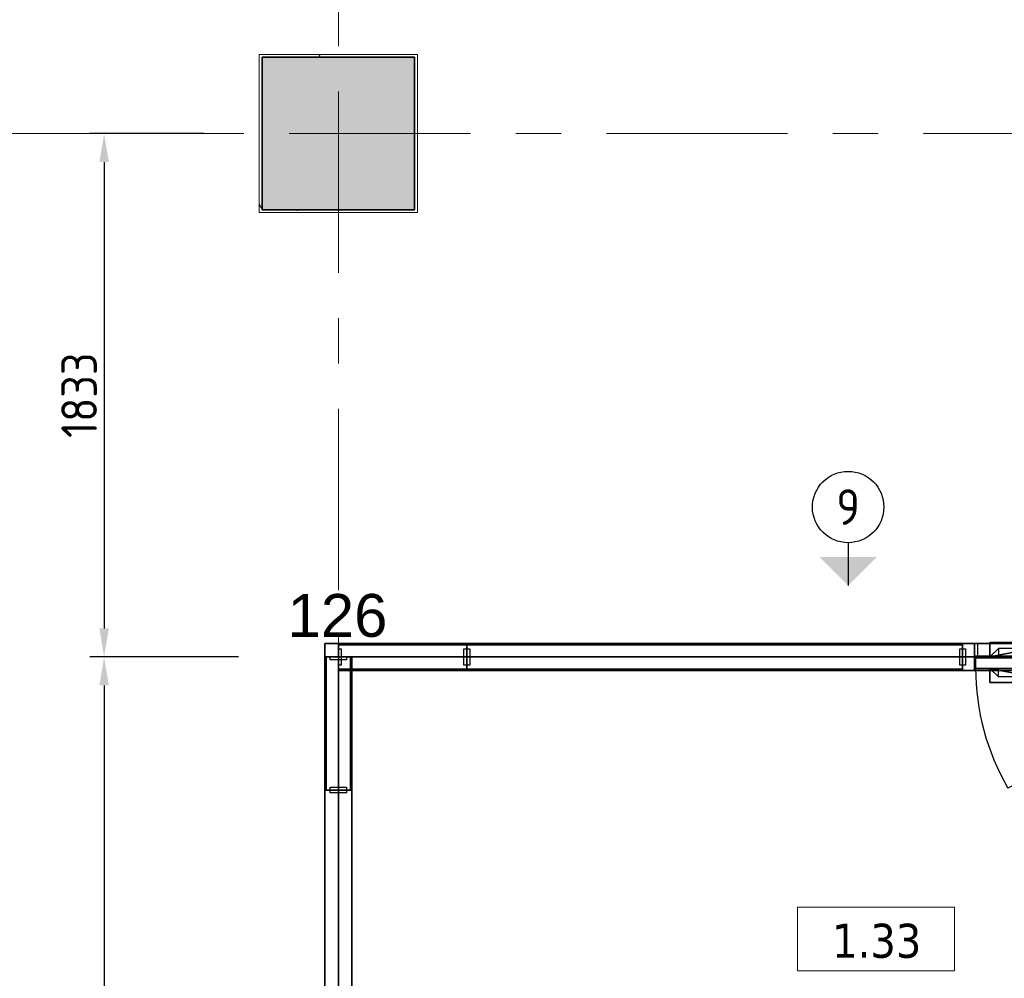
# Model space of a CAD drawing. Extents: x 3176 to 58266, y 1852 to 38199.
# Tile 26 of 256: x 8901 to 12349, y 21870 to 25227. Entities that reach past the tile are written whole.
import ezdxf
from ezdxf.enums import TextEntityAlignment as Align

# ---------------------------------------------------------------- set-up
doc = ezdxf.new("R2010")
doc.units = 0
doc.header["$LTSCALE"] = 50
doc.header["$PDSIZE"] = -5
doc.linetypes.add('HIDDEN2', pattern=[4.7625, 3.175, -1.5875])
doc.linetypes.add('Onderlegger 1e verdieping$0$stramien', pattern=[22.225, 12.7, -3.175, 3.175, -3.175])
doc.layers.get('0').update_dxf_attribs({"linetype": 'CONTINUOUS'})
doc.layers.get('DEFPOINTS').update_dxf_attribs({"linetype": 'CONTINUOUS'})
for name, color, linetype in [('AS-A38--_F----5', 2, 'CONTINUOUS'), ('AS-A38--_F---4-', 9, 'CONTINUOUS'), ('AS-I38-E_F----5_Deuren', 7, 'CONTINUOUS'), ('AS-I38-M_F----5_Deurmodulen', 7, 'CONTINUOUS'), ('AS-I38-M_F----5_Hoekaansluitingen', 7, 'CONTINUOUS'), ('AS-I38-M_F----5_Wandmodulen', 7, 'CONTINUOUS'), ('AS-L32--_F----5', 84, 'CONTINUOUS'), ('AS-L32--_F---4-', 84, 'CONTINUOUS'), ('AS-L32--_F-23--', 84, 'CONTINUOUS'), ('AS-L32--_F123--', 84, 'CONTINUOUS'), ('AS-L38--', 7, 'CONTINUOUS'), ('AS-L38--_F----5', 7, 'CONTINUOUS'), ('AS-L38--_F---4-', 7, 'CONTINUOUS'), ('AS-L38--_F-23--', 3, 'CONTINUOUS'), ('AS-L38--_F1----', 2, 'CONTINUOUS'), ('AS-L38--_F1-----', 2, 'CONTINUOUS'), ('AS-L38--_F123--', 7, 'CONTINUOUS'), ('AS-L38GL_F---4-', 2, 'CONTINUOUS'), ('AS-L38GL_F123--', 3, 'CONTINUOUS'), ('AS-M38--_F123--_Wandlengte', 1, 'CONTINUOUS'), ('AS-T38--_F----5', 7, 'CONTINUOUS'), ('AS-T38--_F-23--', 7, 'CONTINUOUS'), ('IWTEKST', 2, 'CONTINUOUS')]:
    doc.layers.add(name, color=color, linetype=linetype)
doc.layers.add('AS-I38-1_F----5', color=2, linetype='CONTINUOUS', plot=False)
doc.layers.add('IWHARTWAND', color=6, linetype='CONTINUOUS', plot=False)
for name, color, linetype, lineweight in [('Onderlegger 1e verdieping$0$A-AREA-IDEN', 8, 'CONTINUOUS', 18), ('Onderlegger 1e verdieping$0$A-GENM', 8, 'CONTINUOUS', 18), ('Onderlegger 1e verdieping$0$S-COLS', 8, 'CONTINUOUS', 18), ('Onderlegger 1e verdieping$0$S-GRID', 8, 'CONTINUOUS', 18)]:
    doc.layers.add(name, color=color, linetype=linetype, lineweight=lineweight)
doc.styles.add('Onderlegger 1e verdieping$0$Tahoma_1', font='TAHOMA.TTF', dxfattribs={"height": 238.040123})
doc.styles.get("Standard").update_dxf_attribs({"font": 'isocp.shx'})
doc.dimstyles.new('CWall_F2_Wandlengte', dxfattribs={"dimscale": 50, "dimtxt": 2.5, "dimasz": 2, "dimexe": 1, "dimexo": 1, "dimgap": 0.5, "dimtad": 1, "dimdec": 0, "dimdsep": 46, "dimtxsty": 'Standard', "dimcen": 2.5, "dimclrt": 2, "dimadec": 0, "dimazin": 0, "dimtfac": 1, "dimtdec": 0, "dimtix": 1, "dimtmove": 2, "dimatfit": 0, "dimfxl": 0, "dimtolj": 1, "dimtzin": 0, "dimarcsym": 0})
pattern_1 = [(0, (683.25, 1360), (31.75, 31.75), [15.875, -47.625]), (90, (691.188, 1352.062), (-31.75, 31.75), [15.875, -47.625])]
pattern_2 = [(60, (160, 2090), (-43300, 25000), [300, -50000]), (60, (230, 2164), (-43300, 25000), [100, -50000]), (60, (187, 2190), (-43300, 25000), [100, -50000]), (150, (320, 2170), (-25000, -43300), [200, -50000])]
pattern_3 = [(0, (233.25, 1360), (29.766, 59.531), [0, -59.531])]
pattern_4 = [(60, (160, 1230), (-43300, 25000), [300, -50000]), (60, (230, 1304), (-43300, 25000), [100, -50000]), (60, (187, 1330), (-43300, 25000), [100, -50000]), (150, (320, 1310), (-25000, -43300), [200, -50000])]
pattern_5 = [(60, (160, 370), (-43300, 25000), [300, -50000]), (60, (230, 444), (-43300, 25000), [100, -50000]), (60, (187, 470), (-43300, 25000), [100, -50000]), (150, (320, 450), (-25000, -43300), [200, -50000])]
pattern_6 = [(60, (793, 370), (-43300, 25000), [300, -50000]), (60, (865, 444), (-43300, 25000), [100, -50000]), (60, (820, 470), (-43300, 25000), [100, -50000]), (150, (955, 450), (-25000, -43300), [200, -50000])]
pattern_7 = [(60, (793, 1230), (-43300, 25000), [300, -50000]), (60, (865, 1304), (-43300, 25000), [100, -50000]), (60, (820, 1330), (-43300, 25000), [100, -50000]), (150, (955, 1310), (-25000, -43300), [200, -50000])]
pattern_8 = [(0, (868.25, 1360), (29.7656, 59.5312), [0, -59.5312])]
pattern_9 = [(60, (793, 2090), (-43300, 25000), [300, -50000]), (60, (865, 2164), (-43300, 25000), [100, -50000]), (60, (820, 2190), (-43300, 25000), [100, -50000]), (150, (955, 2170), (-25000, -43300), [200, -50000])]
pattern_10 = [(60, (150, 370), (-43300, 25000), [300, -50000]), (60, (220, 444), (-43300, 25000), [100, -50000]), (60, (180, 470), (-43300, 25000), [100, -50000]), (150, (310, 450), (-25000, -43300), [200, -50000])]
pattern_11 = [(60, (150, 1230), (-43300, 25000), [300, -50000]), (60, (220, 1304), (-43300, 25000), [100, -50000]), (60, (180, 1330), (-43300, 25000), [100, -50000]), (150, (310, 1310), (-25000, -43300), [200, -50000])]
pattern_12 = [(0, (225, 1360), (29.766, 59.531), [0, -59.531])]
pattern_13 = [(60, (150, 2090), (-43300, 25000), [300, -50000]), (60, (220, 2164), (-43300, 25000), [100, -50000]), (60, (180, 2190), (-43300, 25000), [100, -50000]), (150, (310, 2170), (-25000, -43300), [200, -50000])]

# ---------------------------------------------------------------- blocks, each defined once
blk = doc.blocks.new('Onderlegger 1e verdieping$0$42_KA leemstuc betonkolomafwerking - Type-V51-Plotview 1e Verdieping - schaal 1 op 100')
at = {"layer": 'Onderlegger 1e verdieping$0$A-GENM'}
h = blk.add_hatch(dxfattribs=at)
h.set_pattern_fill('FP_62', color=256, style=0, pattern_type=2)
h.set_pattern_definition([(0, (-10016.6, -24828.2), (406.4, 101.6), [33.528, -271.272, 33.528, -1896.872]), (0, (-10016.6, -24828.2), (406.4, 101.6), [-338.328, -271.272, 33.528, -576.072, -1016]), (0, (-10016.6, -24828.2), (406.4, 101.6), [-1219.2, 33.528, -271.272, 33.528, -677.672]), (0, (-10016.6, -24828.2), (406.4, 101.6), [-1557.528, -169.672, 33.528, -474.472]), (120, (-9864.2, -24777.4), (-291.1882, 301.15272), [33.528, -271.272, 33.528, -1896.872]), (120, (-9864.2, -24777.4), (-291.1882, 301.15272), [-338.328, -271.272, 33.528, -576.072, -1016]), (120, (-9864.2, -24777.4), (-291.1882, 301.15272), [-1219.2, 33.528, -271.272, 33.528, -677.672]), (120, (-9864.2, -24777.4), (-291.1882, 301.15272), [-1557.528, -169.672, 33.528, -474.472]), (240, (-9813.4, -24574.2), (-115.2118, -402.75272), [33.528, -271.272, 33.528, -1896.872]), (240, (-9813.4, -24574.2), (-115.2118, -402.75272), [-338.328, -271.272, 33.528, -576.072, -1016]), (240, (-9813.4, -24574.2), (-115.2118, -402.75272), [-1219.2, 33.528, -271.272, 33.528, -677.672]), (240, (-9813.4, -24574.2), (-115.2118, -402.75272), [-1557.528, -169.672, 33.528, -474.472])])
h.paths.add_polyline_path([(277, -277), (277, 277), (-277, 277), (-277, -277)], flags=0)
h.paths.add_polyline_path([(267, -267), (-267, -267), (-267, 267), (267, 267)], flags=0)
for p, q in [((277, 277), (-277, 277)), ((-277, 277), (-277, -277)), ((277, -277), (277, 277)), ((-267, 267), (267, 267)), ((-267, -267), (-267, 267)), ((267, 267), (267, -267)), ((267, -267), (-267, -267)), ((-277, -277), (277, -277))]:
    blk.add_line(p, q, dxfattribs=at)
blk = doc.blocks.new('Onderlegger 1e verdieping$0$00_KU ruimtetag groot - 00_KU ruimtetag groot-3653893-Plotview 1e Verdieping - schaal 1 op 100')
at = {"layer": 'Onderlegger 1e verdieping$0$A-AREA-IDEN'}
for p, q in [((5.5, 2.164), (-5.5, 2.164)), ((-5.5, 2.164), (-5.5, -2.302)), ((5.5, -2.302), (5.5, 2.164)), ((-5.5, -2.302), (5.5, -2.302))]:
    blk.add_line(p, q, dxfattribs=at)
blk = doc.blocks.new('Onderlegger 1e verdieping')
at = {"layer": 'Onderlegger 1e verdieping$0$S-COLS', "lineweight": 5}
blk.add_hatch(color=256, dxfattribs=at).paths.add_polyline_path([(10283.6, 24561.2), (10283.6, 25095.2), (9749.6, 25095.2), (9749.6, 24561.2)], flags=0)
at = {"layer": 'Onderlegger 1e verdieping$0$S-COLS', "lineweight": 35}
for p, q in [((10283.6, 25095.2), (9749.6, 25095.2)), ((9749.6, 25095.2), (9749.6, 24561.2)), ((10283.6, 24561.2), (10283.6, 25095.2)), ((9749.6, 24561.2), (10283.6, 24561.2))]:
    blk.add_line(p, q, dxfattribs=at)
at = {"layer": 'Onderlegger 1e verdieping$0$S-GRID', "linetype": 'Onderlegger 1e verdieping$0$stramien'}
for p, q in [((10016.6, 37199.4), (10016.6, 18255.8)), ((3176.5, 24828.2), (55473.5, 24828.2))]:
    blk.add_line(p, q, dxfattribs=at)
at = {"layer": 'Onderlegger 1e verdieping$0$A-AREA-IDEN', "xscale": 49.99999999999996, "yscale": 49.99999999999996, "zscale": 49.99999999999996}
blk.add_blockref('Onderlegger 1e verdieping$0$00_KU ruimtetag groot - 00_KU ruimtetag groot-3653893-Plotview 1e Verdieping - schaal 1 op 100', (11899.9, 22011), dxfattribs=at)
at = {"layer": 'Onderlegger 1e verdieping$0$A-GENM'}
blk.add_blockref('Onderlegger 1e verdieping$0$42_KA leemstuc betonkolomafwerking - Type-V51-Plotview 1e Verdieping - schaal 1 op 100', (10016.6, 24828.2), dxfattribs=at)
at = {"layer": 'Onderlegger 1e verdieping$0$A-AREA-IDEN', "insert": (11902.2, 22060.7), "char_height": 119.02, "width": 384, "attachment_point": 2, "line_spacing_factor": 1.000232, "style": 'Onderlegger 1e verdieping$0$Tahoma_1'}
blk.add_mtext('1.33', dxfattribs=at)
blk = doc.blocks.new('WandNr2-_CTA01')
at = {"layer": 'AS-T38--_F-23--', "color": 0, "linetype": 'ByBlock'}
blk.add_line((0, -5), (0, -2), dxfattribs=at)
blk.add_circle((0, -7.5), 2.5, dxfattribs=at)
blk.add_solid([(0, -2), (2, -4), (-2, -4)], dxfattribs=at)
blk.add_attdef('WANDNR', text='', height=2.5, dxfattribs=at).set_placement((0, -7.5), align=Align.MIDDLE)
blk = doc.blocks.new('WandNr5o_CTA01')
at = {"layer": 'AS-T38--_F----5', "color": 0, "linetype": 'ByBlock'}
blk.add_circle((0, -18), 2.5, dxfattribs=at)
blk.add_attdef('WANDNR', text='', height=2.5, dxfattribs=at).set_placement((0, -18), align=Align.MIDDLE)
blk = doc.blocks.new('QHK-15--_CTA01')
at = {"layer": 'AS-L38--_F----5', "linetype": 'HIDDEN2'}
blk.add_line((0, 0), (0, 0, 2700), dxfattribs=at)
at = {"layer": 'AS-L38--_F---4-'}
blk.add_line((-47.5, 47.5), (-47.5, 47.5, 2700), dxfattribs=at)
for points, invisible_edges in [([(0, 47.5, 2700), (0, -47.5, 2700), (47.5, -47.5, 2700), (-47.5, 47.5, 2700)], 4), ([(47.5, -47.5, 2700), (-47.5, 47.5, 2700), (-47.5, 0, 2700), (47.5, 0, 2700)], 1), ([(47.5, 0), (47.5, 0, 60), (47.5, -47.5, 60), (47.5, -47.5)], 1), ([(47.5, 0, 2660), (47.5, 0, 2700), (47.5, -47.5, 2700), (47.5, -47.5, 2660)], 1), ([(47.5, -47.5), (47.5, -47.5, 60), (0, -47.5, 60), (0, -47.5)], 4), ([(47.5, -47.5, 2660), (47.5, -47.5, 2700), (0, -47.5, 2700), (0, -47.5, 2660)], 4)]:
    blk.add_3dface(points, dxfattribs=dict(at, invisible_edges=invisible_edges))
for points in [[(47.5, 0, 60), (47.5, 0, 2660), (47.5, -47.5, 2660), (47.5, -47.5, 60)], [(47.5, -47.5, 60), (47.5, -47.5, 2660), (0, -47.5, 2660), (0, -47.5, 60)]]:
    blk.add_3dface(points, dxfattribs=at)
at = {"layer": 'AS-L38--_F123--'}
blk.add_lwpolyline([(0, -47.5), (47.5, -47.5), (47.5, 0)], dxfattribs=at)
at = {"layer": 'DEFPOINTS'}
blk.add_point((0, 0, 2700), dxfattribs=at)
at = {"layer": 'AS-I38-M_F----5_Hoekaansluitingen', "extrusion": (1, -6.12303e-17, 0)}
blk.add_text('D126', height=125, rotation=90, dxfattribs=at).set_placement((0, 2750), align=Align.MIDDLE_LEFT)
at = {"layer": 'AS-I38-M_F----5_Hoekaansluitingen', "extrusion": (0, -1, 0)}
blk.add_text('D126', height=125, rotation=90, dxfattribs=at).set_placement((0, 2750), align=Align.MIDDLE_LEFT)
blk = doc.blocks.new('BvnAans-_CTA01')
at = {"layer": 'AS-L38--_F----5', "color": 0, "invisible_edges": 10}
blk.add_3dface([(0, 0), (1, 0), (1, 0, 1), (0, 0, 1)], dxfattribs=at)
at = {"layer": 'AS-L38--_F---4-', "invisible_edges": 10}
for points in [[(0, 0.5), (1, 0.5), (1, 0.5, 1), (0, 0.5, 1)], [(0, -0.5), (1, -0.5), (1, -0.5, 1), (0, -0.5, 1)]]:
    blk.add_3dface(points, dxfattribs=at)
at = {"layer": 'AS-L38--_F---4-'}
blk.add_3dface([(0, -0.5, 1), (0, 0.5, 1), (1, 0.5, 1), (1, -0.5, 1)], dxfattribs=at)
blk = doc.blocks.new('Q0WDSTL-_CTA01')
at = {"layer": 'AS-L38--_F-23--'}
for p, q in [((0, 0.3), (0, 0.5)), ((0, -0.3), (0, -0.5))]:
    blk.add_line(p, q, dxfattribs=at)
at = {"layer": 'AS-L38--_F-23--', "color": 1}
blk.add_lwpolyline([(0, 0.3), (1, 0.3), (1, -0.3), (0, -0.3)], dxfattribs=at)
at = {"layer": 'AS-L38--_F1-----'}
blk.add_lwpolyline([(0, 0.5), (0, -0.5)], dxfattribs=at)
blk = doc.blocks.new('3ADRDRP-_CTA01')
at = {"layer": 'AS-L38--_F----5', "color": 0}
blk.add_3dface([(0, 0), (1, 0), (1, 0, 1), (0, 0, 1)], dxfattribs=at)
at = {"layer": 'AS-L38--_F---4-'}
mesh = blk.add_polymesh((6, 3), dxfattribs=at)
for k, corner in enumerate([(1, -0.5, 1), (1, -0.5), (1, -0.5), (0, -0.5, 1), (0, -0.5), (0, -0.5), (0, 0.5, 1), (0, 0.5), (0, -0.5), (1, 0.5, 1), (1, 0.5), (1, -0.5), (1, 0.5, 1), (1, 0.5, 1), (1, -0.5, 1), (0, 0.5, 1), (0, 0.5, 1), (0, -0.5, 1)]):
    mesh.set_mesh_vertex(divmod(k, 3), corner)
blk = doc.blocks.new('Q0DRSTL-_CTA01')
at = {"layer": 'AS-L38--_F----5', "color": 0}
blk.add_3dface([(0, 0), (1, 0), (1, 0, 1), (0, 0, 1)], dxfattribs=at)
at = {"layer": 'AS-L38--_F-23--', "color": 0}
for p, q in [((0, 0.5), (0, 0.3)), ((1, 0.5), (1, 0)), ((1, 0), (1.25, 0)), ((0, -0.5), (0, -0.3))]:
    blk.add_line(p, q, dxfattribs=at)
for points in [[(1, 0.5), (0, 0.5)], [(0, -0.5), (1.25, -0.5), (1.25, 0)]]:
    blk.add_lwpolyline(points, dxfattribs=at)
at = {"layer": 'AS-L38--_F1----', "color": 0}
blk.add_lwpolyline([(0, -0.5), (1, -0.5), (1, 0.5), (0, 0.5)], close=True, dxfattribs=at)
at = {"layer": 'AS-L38--_F---4-'}
mesh = blk.add_polymesh((6, 3), dxfattribs=at)
for k, corner in enumerate([(1, -0.5, 1), (1, -0.5), (1, -0.5), (0, -0.5, 1), (0, -0.5), (0, -0.5), (0, 0.5, 1), (0, 0.5), (0, -0.5), (1, 0.5, 1), (1, 0.5), (1, -0.5), (1, 0.5, 1), (1, 0.5, 1), (1, -0.5, 1), (0, 0.5, 1), (0, 0.5, 1), (0, -0.5, 1)]):
    mesh.set_mesh_vertex(divmod(k, 3), corner)
blk = doc.blocks.new('ddch1---_CTA01')
at = {"layer": 'AS-L32--_F----5', "color": 1}
for p, q in [((0, 0.075), (1, 0.075, 0.5)), ((1, 0.075, 0.5), (0, 0.075, 1))]:
    blk.add_line(p, q, dxfattribs=at)
at = {"layer": 'AS-L32--_F----5', "color": 1, "linetype": 'HIDDEN2'}
for p, q in [((0, -0.075), (1, -0.075, 0.5)), ((1, -0.075, 0.5), (0, -0.075, 1))]:
    blk.add_line(p, q, dxfattribs=at)
at = {"layer": 'AS-L32--_F----5'}
blk.add_3dface([(0, 0), (0, 0, 1), (1, 0, 1), (1, 0)], dxfattribs=at)
at = {"layer": 'AS-L32--_F---4-'}
for points in [[(0, 1), (0, 1, 1), (1, 1, 1), (1, 1)], [(0, 1), (0, 0), (0, 0, 1), (0, 1, 1)], [(0, 0, 1), (0, 1, 1), (1, 1, 1), (1, 0, 1)], [(1, 1, 1), (1, 0, 1), (1, 0), (1, 1)], [(0, 0), (0, 0, 1), (1, 0, 1), (1, 0)]]:
    blk.add_3dface(points, dxfattribs=at)
at = {"layer": 'AS-L32--_F123--', "color": 1}
blk.add_line((0, 1), (0.8776, 11.4994), dxfattribs=at)
at = {"layer": 'AS-L32--_F123--'}
for p, q in [((1, 1), (0, 1)), ((0, 1), (0, 0)), ((1, 0), (1, 1)), ((0, 0), (1, 0))]:
    blk.add_line(p, q, dxfattribs=at)
at = {"layer": 'AS-L32--_F123--', "color": 1}
blk.add_ellipse((0, 1), major_axis=(0, 21.9), ratio=0.045662, start_param=-1.570796, end_param=-1.070796, dxfattribs=at)
at = {"layer": 'DEFPOINTS'}
blk.add_point((0, 0), dxfattribs=at)
blk.add_point((0, 0), dxfattribs=at)
blk = doc.blocks.new('KlnkRcht_CTA01')
at = {"layer": 'AS-L32--_F----5'}
blk.add_polyline3d([(-0.5, 0, -0.5), (0.5, 0, -0.5), (0.5, 0, 0.5), (-0.5, 0, 0.5)], close=True, dxfattribs=at)
at = {"layer": 'AS-L32--_F-23--'}
for p, q in [((0.3, -0.6, -0.5), (0.3, 0, -0.5)), ((0.5, 0, -0.5), (0.5, -1, -0.5)), ((-0.5, -1, -0.5), (-0.5, -0.6, -0.5)), ((-0.5, -0.6, -0.5), (0.3, -0.6, -0.5)), ((0.5, -1, -0.5), (-0.5, -1, -0.5))]:
    blk.add_line(p, q, dxfattribs=at)
at = {"layer": 'AS-L32--_F---4-'}
mesh = blk.add_polyface(dxfattribs=at)
corners = [(0.5, 0, -0.5), (0.5, -1, -0.5), (-0.5, -1, -0.5), (-0.5, -0.6, -0.5), (0.3, -0.6, -0.5), (0.3, 0, -0.5), (0.5, 0, 0.5), (0.5, -1, 0.5), (-0.5, -1, 0.5), (-0.5, -0.6, 0.5), (0.3, -0.6, 0.5), (0.3, 0, 0.5)]
mesh.append_faces([[corners[k] for k in face] for face in [(0, 1, 7, 6), (1, 2, 8, 7), (2, 3, 9, 8)]])
mesh.append_faces([[corners[k] for k in face] for face in [(6, 10, 11)]], dxfattribs={"vtx0": -1})
mesh.append_faces([[corners[k] for k in face] for face in [(6, 9, 10)]], dxfattribs={"vtx0": -1, "vtx2": -1})
mesh.append_faces([[corners[k] for k in face] for face in [(6, 7, 8, 9)]], dxfattribs={"vtx3": -1})
blk = doc.blocks.new('QDR-11--_CTA01')
at = {"layer": 'DEFPOINTS'}
blk.add_point((0, 0, 2700), dxfattribs=at)
at = {"layer": 'AS-L38--'}
for name, p, xscale, yscale, zscale in [('ddch1---_CTA01', (41.5, 0, 10), 926, 40, 2585), ('KlnkRcht_CTA01', (842.5, 40, 1050), 150, -50, 20), ('BvnAans-_CTA01', (0, 0, 2660), 1013, 95, 40), ('Q0WDSTL-_CTA01', (0, 0), 10, 95, 10), ('3ADRDRP-_CTA01', (0, 0, 2595), 1013, 95, 65), ('Q0DRSTL-_CTA01', (0, 0), 41.5, 95, 2595), ('Q0DRSTL-_CTA01', (1013, 0), -41.5, 95, 2595), ('KlnkRcht_CTA01', (842.5, 0, 1050), 150, 50, 20)]:
    blk.add_blockref(name, p, dxfattribs=dict(at, xscale=xscale, yscale=yscale, zscale=zscale))
at = {"layer": 'AS-L38--', "xscale": 10, "yscale": 95, "zscale": 10, "rotation": 180}
blk.add_blockref('Q0WDSTL-_CTA01', (1013, 0), dxfattribs=at)
at = {"layer": 'AS-I38-E_F----5_Deuren', "extrusion": (0, -1, 0)}
blk.add_text('926x2585', height=90, dxfattribs=at).set_placement((959, 175), align=Align.BOTTOM_RIGHT)
at = {"layer": 'AS-I38-M_F----5_Deurmodulen', "extrusion": (0, -1, 0)}
blk.add_text('DA', height=125, rotation=90, dxfattribs=at).set_placement((506.5, 2750), align=Align.MIDDLE_LEFT)
blk = doc.blocks.new('OndrAans_CTA01')
at = {"layer": 'AS-L38--_F----5', "color": 0, "invisible_edges": 10}
blk.add_3dface([(0, 0), (1, 0), (1, 0, 1), (0, 0, 1)], dxfattribs=at)
at = {"layer": 'AS-L38--_F---4-', "invisible_edges": 10}
for points in [[(0, 0.5), (1, 0.5), (1, 0.5, 1), (0, 0.5, 1)], [(0, -0.5), (1, -0.5), (1, -0.5, 1), (0, -0.5, 1)]]:
    blk.add_3dface(points, dxfattribs=at)
at = {"layer": 'AS-L38--_F123--', "color": 0}
blk.add_3dface([(0, -0.5), (1, -0.5), (1, 0.5), (0, 0.5)], dxfattribs=at)
blk = doc.blocks.new('D1------_CTA01')
at = {"layer": 'AS-L38--_F----5', "color": 0}
blk.add_3dface([(0, 0), (1, 0), (1, 0, 1), (0, 0, 1)], dxfattribs=at)
at = {"layer": 'AS-L38--_F---4-'}
for points in [[(0, 0.5), (1, 0.5), (1, 0.5, 1), (0, 0.5, 1)], [(0, -0.5), (1, -0.5), (1, -0.5, 1), (0, -0.5, 1)]]:
    blk.add_3dface(points, dxfattribs=at)
blk = doc.blocks.new('QWND37--_CTA01')
at = {"layer": 'AS-A38--_F----5', "extrusion": (0, -1, 0)}
h = blk.add_hatch(dxfattribs=at)
h.set_pattern_fill('CROSS', color=256, scale=5, style=0)
h.set_pattern_definition(pattern_1)
h.paths.add_polyline_path([(0, 940), (1366.5, 940), (1366.5, 1780), (0, 1780)])
at = {"layer": 'AS-A38--_F---4-', "extrusion": (0, -1, 0)}
h = blk.add_hatch(dxfattribs=at)
h.set_pattern_fill('CROSS', color=256, scale=5, style=0)
h.set_pattern_definition(pattern_1)
h.paths.add_polyline_path([(0, 940), (1366.5, 940), (1366.5, 1780), (0, 1780)])
h = blk.add_hatch(dxfattribs=at)
h.set_pattern_fill('CROSS', color=256, scale=5, style=0)
h.set_pattern_definition(pattern_1)
h.paths.add_polyline_path([(0, 940), (1366.5, 940), (1366.5, 1780), (0, 1780)])
at = {"layer": 'DEFPOINTS'}
blk.add_point((0, 0, 2700), dxfattribs=at)
at = {"layer": 'AS-L38--', "yscale": 95}
for name, p, xscale, zscale in [('BvnAans-_CTA01', (0, 0, 2660), 1366.5, 40), ('OndrAans_CTA01', (0, 0), 1366.5, 60), ('Q0WDSTL-_CTA01', (0, 0), 10, 10), ('D1------_CTA01', (0, 0, 1780), 1366.5, 880), ('D1------_CTA01', (0, 0, 940), 1366.5, 840), ('D1------_CTA01', (0, 0, 60), 1366.5, 880)]:
    blk.add_blockref(name, p, dxfattribs=dict(at, xscale=xscale, zscale=zscale))
at = {"layer": 'AS-L38--', "xscale": 10, "yscale": 95, "zscale": 10, "rotation": 180}
blk.add_blockref('Q0WDSTL-_CTA01', (1366.5, 0), dxfattribs=at)
at = {"layer": 'AS-I38-1_F----5', "extrusion": (0, -1, 0)}
blk.add_text('2', height=90, dxfattribs=at).set_placement((40, 130))
at = {"layer": 'AS-I38-M_F----5_Wandmodulen', "extrusion": (0, -1, 0)}
blk.add_text('AH-Z1', height=125, rotation=90, dxfattribs=at).set_placement((683.25, 2750), align=Align.MIDDLE_LEFT)
blk = doc.blocks.new('QPGLAS--_CTA01')
at = {"layer": 'AS-L38--_F----5', "color": 0}
blk.add_3dface([(0, 0), (1, 0), (1, 0, 1), (0, 0, 1)], dxfattribs=at)
at = {"layer": 'AS-L38GL_F123--'}
blk.add_line((0, 0), (1, 0), dxfattribs=at)
at = {"layer": 'AS-L38GL_F---4-'}
mesh = blk.add_polymesh((6, 3), dxfattribs=at)
for k, corner in enumerate([(1, -0.45, 1), (1, -0.45), (1, -0.45), (0, -0.45, 1), (0, -0.45), (0, -0.45), (0, 0.45, 1), (0, 0.45), (0, -0.45), (1, 0.45, 1), (1, 0.45), (1, -0.45), (1, 0.45, 1), (1, 0.45, 1), (1, -0.45, 1), (0, 0.45, 1), (0, 0.45, 1), (0, -0.45, 1)]):
    mesh.set_mesh_vertex(divmod(k, 3), corner)
blk = doc.blocks.new('O4------_CTA01')
blk.add_blockref('QPGLAS--_CTA01', (0, 0))
blk = doc.blocks.new('QWND38--_CTA01')
at = {"layer": 'AS-A38--_F----5', "extrusion": (0, -1, 0)}
h = blk.add_hatch(dxfattribs=at)
h.set_pattern_fill('GLAS2', color=256, scale=50, angle=60, style=0, pattern_type=2)
h.set_pattern_definition(pattern_2)
h.paths.add_polyline_path([(0, 1780), (466.5, 1780), (466.5, 2660), (0, 2660)])
h = blk.add_hatch(dxfattribs=at)
h.set_pattern_fill('GLAS2', color=256, scale=50, angle=60, style=0, pattern_type=2)
h.set_pattern_definition(pattern_4)
h.paths.add_polyline_path([(0, 940), (466.5, 940), (466.5, 1780), (0, 1780)])
h = blk.add_hatch(dxfattribs=at)
h.set_pattern_fill('GLAS2', color=256, scale=50, angle=60, style=0, pattern_type=2)
h.set_pattern_definition(pattern_5)
h.paths.add_polyline_path([(0, 60), (466.5, 60), (466.5, 940), (0, 940)])
h = blk.add_hatch(dxfattribs=at)
h.set_pattern_fill('DOTS', color=256, scale=37.5, style=0)
h.set_pattern_definition(pattern_3)
h.paths.add_polyline_path([(10, 950), (456.5, 950), (456.5, 1770), (10, 1770)])
at = {"layer": 'AS-A38--_F---4-', "extrusion": (0, -1, 0)}
h = blk.add_hatch(dxfattribs=at)
h.set_pattern_fill('GLAS2', color=256, scale=50, angle=60, style=0, pattern_type=2)
h.set_pattern_definition(pattern_2)
h.paths.add_polyline_path([(0, 1780), (466.5, 1780), (466.5, 2660), (0, 2660)])
h = blk.add_hatch(dxfattribs=at)
h.set_pattern_fill('GLAS2', color=256, scale=50, angle=60, style=0, pattern_type=2)
h.set_pattern_definition(pattern_4)
h.paths.add_polyline_path([(0, 940), (466.5, 940), (466.5, 1780), (0, 1780)])
h = blk.add_hatch(dxfattribs=at)
h.set_pattern_fill('GLAS2', color=256, scale=50, angle=60, style=0, pattern_type=2)
h.set_pattern_definition(pattern_5)
h.paths.add_polyline_path([(0, 60), (466.5, 60), (466.5, 940), (0, 940)])
h = blk.add_hatch(dxfattribs=at)
h.set_pattern_fill('DOTS', color=256, scale=37.5, style=0)
h.set_pattern_definition(pattern_3)
h.paths.add_polyline_path([(10, 950), (456.5, 950), (456.5, 1770), (10, 1770)])
h = blk.add_hatch(dxfattribs=at)
h.set_pattern_fill('GLAS2', color=256, scale=50, angle=60, style=0, pattern_type=2)
h.set_pattern_definition(pattern_2)
h.paths.add_polyline_path([(0, 1780), (466.5, 1780), (466.5, 2660), (0, 2660)])
h = blk.add_hatch(dxfattribs=at)
h.set_pattern_fill('GLAS2', color=256, scale=50, angle=60, style=0, pattern_type=2)
h.set_pattern_definition(pattern_4)
h.paths.add_polyline_path([(0, 940), (466.5, 940), (466.5, 1780), (0, 1780)])
h = blk.add_hatch(dxfattribs=at)
h.set_pattern_fill('GLAS2', color=256, scale=50, angle=60, style=0, pattern_type=2)
h.set_pattern_definition(pattern_5)
h.paths.add_polyline_path([(0, 60), (466.5, 60), (466.5, 940), (0, 940)])
h = blk.add_hatch(dxfattribs=at)
h.set_pattern_fill('DOTS', color=256, scale=37.5, style=0)
h.set_pattern_definition(pattern_3)
h.paths.add_polyline_path([(10, 950), (456.5, 950), (456.5, 1770), (10, 1770)])
at = {"layer": 'DEFPOINTS'}
blk.add_point((0, 0, 2700), dxfattribs=at)
at = {"layer": 'AS-L38--', "yscale": 95}
for name, p, xscale, zscale in [('BvnAans-_CTA01', (0, 0, 2660), 466.5, 40), ('OndrAans_CTA01', (0, 0), 466.5, 60), ('Q0WDSTL-_CTA01', (0, 0), 10, 10), ('O4------_CTA01', (0, 0, 940), 466.5, 840), ('O4------_CTA01', (0, 0, 1780), 466.5, 880), ('O4------_CTA01', (0, 0, 60), 466.5, 880)]:
    blk.add_blockref(name, p, dxfattribs=dict(at, xscale=xscale, zscale=zscale))
at = {"layer": 'AS-L38--', "xscale": 10, "yscale": 95, "zscale": 10, "rotation": 180}
blk.add_blockref('Q0WDSTL-_CTA01', (466.5, 0), dxfattribs=at)
at = {"layer": 'AS-I38-1_F----5', "extrusion": (0, -1, 0)}
blk.add_text('1', height=90, dxfattribs=at).set_placement((40, 130))
at = {"layer": 'AS-I38-M_F----5_Wandmodulen', "extrusion": (0, -1, 0)}
blk.add_text('GH', height=125, rotation=90, dxfattribs=at).set_placement((233.2, 2750), align=Align.MIDDLE_LEFT)
blk = doc.blocks.new('*D247')
at = {"layer": 'AS-M38--_F123--_Wandlengte', "color": 0, "lineweight": -2}
for p, q in [((9546.6, 24828.2), (9146.2, 24828.2)), ((9196.2, 24728.2), (9196.2, 23095.2)), ((9666.6, 22995.2), (9146.2, 22995.2))]:
    blk.add_line(p, q, dxfattribs=at)
at = {"layer": 'AS-M38--_F123--_Wandlengte', "color": 0}
for points in [[(9179.6, 24728.2), (9212.9, 24728.2), (9196.2, 24828.2)], [(9179.6, 23095.2), (9212.9, 23095.2), (9196.2, 22995.2)]]:
    blk.add_solid(points, dxfattribs=at)
at = {"layer": 'DEFPOINTS', "color": 0}
for p in [(9596.6, 24828.2), (9196.2, 22995.2), (9716.6, 22995.2)]:
    blk.add_point(p, dxfattribs=at)
at = {"layer": 'AS-M38--_F123--_Wandlengte', "color": 2, "insert": (9108.7, 23911.7), "char_height": 125, "attachment_point": 5, "rotation": 90}
blk.add_mtext('\\A1;1833', dxfattribs=at)
blk = doc.blocks.new('QWND13--_CTA01')
at = {"layer": 'AS-A38--_F----5', "extrusion": (0, -1, 0)}
h = blk.add_hatch(dxfattribs=at)
h.set_pattern_fill('GLAS2', color=256, scale=50, angle=60, style=0, pattern_type=2)
h.set_pattern_definition(pattern_6)
h.paths.add_polyline_path([(0, 60), (1736.5, 60), (1736.5, 940), (0, 940)])
h = blk.add_hatch(dxfattribs=at)
h.set_pattern_fill('GLAS2', color=256, scale=50, angle=60, style=0, pattern_type=2)
h.set_pattern_definition(pattern_7)
h.paths.add_polyline_path([(0, 940), (1736.5, 940), (1736.5, 1780), (0, 1780)])
h = blk.add_hatch(dxfattribs=at)
h.set_pattern_fill('GLAS2', color=256, scale=50, angle=60, style=0, pattern_type=2)
h.set_pattern_definition(pattern_9)
h.paths.add_polyline_path([(0, 1780), (1736.5, 1780), (1736.5, 2660), (0, 2660)])
h = blk.add_hatch(dxfattribs=at)
h.set_pattern_fill('DOTS', color=256, scale=37.5, style=0)
h.set_pattern_definition(pattern_8)
h.paths.add_polyline_path([(10, 950), (1726.5, 950), (1726.5, 1770), (10, 1770)])
at = {"layer": 'AS-A38--_F---4-', "extrusion": (0, -1, 0)}
h = blk.add_hatch(dxfattribs=at)
h.set_pattern_fill('GLAS2', color=256, scale=50, angle=60, style=0, pattern_type=2)
h.set_pattern_definition(pattern_6)
h.paths.add_polyline_path([(0, 60), (1736.5, 60), (1736.5, 940), (0, 940)])
h = blk.add_hatch(dxfattribs=at)
h.set_pattern_fill('GLAS2', color=256, scale=50, angle=60, style=0, pattern_type=2)
h.set_pattern_definition(pattern_7)
h.paths.add_polyline_path([(0, 940), (1736.5, 940), (1736.5, 1780), (0, 1780)])
h = blk.add_hatch(dxfattribs=at)
h.set_pattern_fill('GLAS2', color=256, scale=50, angle=60, style=0, pattern_type=2)
h.set_pattern_definition(pattern_9)
h.paths.add_polyline_path([(0, 1780), (1736.5, 1780), (1736.5, 2660), (0, 2660)])
h = blk.add_hatch(dxfattribs=at)
h.set_pattern_fill('DOTS', color=256, scale=37.5, style=0)
h.set_pattern_definition(pattern_8)
h.paths.add_polyline_path([(10, 950), (1726.5, 950), (1726.5, 1770), (10, 1770)])
h = blk.add_hatch(dxfattribs=at)
h.set_pattern_fill('GLAS2', color=256, scale=50, angle=60, style=0, pattern_type=2)
h.set_pattern_definition(pattern_6)
h.paths.add_polyline_path([(0, 60), (1736.5, 60), (1736.5, 940), (0, 940)])
h = blk.add_hatch(dxfattribs=at)
h.set_pattern_fill('GLAS2', color=256, scale=50, angle=60, style=0, pattern_type=2)
h.set_pattern_definition(pattern_7)
h.paths.add_polyline_path([(0, 940), (1736.5, 940), (1736.5, 1780), (0, 1780)])
h = blk.add_hatch(dxfattribs=at)
h.set_pattern_fill('GLAS2', color=256, scale=50, angle=60, style=0, pattern_type=2)
h.set_pattern_definition(pattern_9)
h.paths.add_polyline_path([(0, 1780), (1736.5, 1780), (1736.5, 2660), (0, 2660)])
h = blk.add_hatch(dxfattribs=at)
h.set_pattern_fill('DOTS', color=256, scale=37.5, style=0)
h.set_pattern_definition(pattern_8)
h.paths.add_polyline_path([(10, 950), (1726.5, 950), (1726.5, 1770), (10, 1770)])
at = {"layer": 'DEFPOINTS'}
blk.add_point((0, 0, 2700), dxfattribs=at)
at = {"layer": 'AS-L38--', "yscale": 95}
for name, p, xscale, zscale in [('BvnAans-_CTA01', (0, 0, 2660), 1736.5, 40), ('OndrAans_CTA01', (0, 0), 1736.5, 60), ('Q0WDSTL-_CTA01', (0, 0), 10, 10), ('O4------_CTA01', (0, 0, 1780), 1736.5, 880), ('O4------_CTA01', (0, 0, 940), 1736.5, 840), ('O4------_CTA01', (0, 0, 60), 1736.5, 880)]:
    blk.add_blockref(name, p, dxfattribs=dict(at, xscale=xscale, zscale=zscale))
at = {"layer": 'AS-L38--', "xscale": 10, "yscale": 95, "zscale": 10, "rotation": 180}
blk.add_blockref('Q0WDSTL-_CTA01', (1736.5, 0), dxfattribs=at)
at = {"layer": 'AS-I38-1_F----5', "extrusion": (0, -1, 0)}
blk.add_text('3', height=90, dxfattribs=at).set_placement((40, 130))
at = {"layer": 'AS-I38-M_F----5_Wandmodulen', "extrusion": (0, -1, 0)}
blk.add_text('GH', height=125, rotation=90, dxfattribs=at).set_placement((868.2, 2750), align=Align.MIDDLE_LEFT)
blk = doc.blocks.new('QWND18--_CTA01')
at = {"layer": 'AS-A38--_F----5', "extrusion": (0, -1, 0)}
h = blk.add_hatch(dxfattribs=at)
h.set_pattern_fill('GLAS2', color=256, scale=50, angle=60, style=0, pattern_type=2)
h.set_pattern_definition(pattern_10)
h.paths.add_polyline_path([(0, 60), (450, 60), (450, 940), (0, 940)])
h = blk.add_hatch(dxfattribs=at)
h.set_pattern_fill('GLAS2', color=256, scale=50, angle=60, style=0, pattern_type=2)
h.set_pattern_definition(pattern_11)
h.paths.add_polyline_path([(0, 940), (450, 940), (450, 1780), (0, 1780)])
h = blk.add_hatch(dxfattribs=at)
h.set_pattern_fill('GLAS2', color=256, scale=50, angle=60, style=0, pattern_type=2)
h.set_pattern_definition(pattern_13)
h.paths.add_polyline_path([(0, 1780), (450, 1780), (450, 2660), (0, 2660)])
h = blk.add_hatch(dxfattribs=at)
h.set_pattern_fill('DOTS', color=256, scale=37.5, style=0)
h.set_pattern_definition(pattern_12)
h.paths.add_polyline_path([(10, 950), (440, 950), (440, 1770), (10, 1770)])
at = {"layer": 'AS-A38--_F---4-', "extrusion": (0, -1, 0)}
h = blk.add_hatch(dxfattribs=at)
h.set_pattern_fill('GLAS2', color=256, scale=50, angle=60, style=0, pattern_type=2)
h.set_pattern_definition(pattern_10)
h.paths.add_polyline_path([(0, 60), (450, 60), (450, 940), (0, 940)])
h = blk.add_hatch(dxfattribs=at)
h.set_pattern_fill('GLAS2', color=256, scale=50, angle=60, style=0, pattern_type=2)
h.set_pattern_definition(pattern_11)
h.paths.add_polyline_path([(0, 940), (450, 940), (450, 1780), (0, 1780)])
h = blk.add_hatch(dxfattribs=at)
h.set_pattern_fill('GLAS2', color=256, scale=50, angle=60, style=0, pattern_type=2)
h.set_pattern_definition(pattern_13)
h.paths.add_polyline_path([(0, 1780), (450, 1780), (450, 2660), (0, 2660)])
h = blk.add_hatch(dxfattribs=at)
h.set_pattern_fill('DOTS', color=256, scale=37.5, style=0)
h.set_pattern_definition(pattern_12)
h.paths.add_polyline_path([(10, 950), (440, 950), (440, 1770), (10, 1770)])
h = blk.add_hatch(dxfattribs=at)
h.set_pattern_fill('GLAS2', color=256, scale=50, angle=60, style=0, pattern_type=2)
h.set_pattern_definition(pattern_10)
h.paths.add_polyline_path([(0, 60), (450, 60), (450, 940), (0, 940)])
h = blk.add_hatch(dxfattribs=at)
h.set_pattern_fill('GLAS2', color=256, scale=50, angle=60, style=0, pattern_type=2)
h.set_pattern_definition(pattern_11)
h.paths.add_polyline_path([(0, 940), (450, 940), (450, 1780), (0, 1780)])
h = blk.add_hatch(dxfattribs=at)
h.set_pattern_fill('GLAS2', color=256, scale=50, angle=60, style=0, pattern_type=2)
h.set_pattern_definition(pattern_13)
h.paths.add_polyline_path([(0, 1780), (450, 1780), (450, 2660), (0, 2660)])
h = blk.add_hatch(dxfattribs=at)
h.set_pattern_fill('DOTS', color=256, scale=37.5, style=0)
h.set_pattern_definition(pattern_12)
h.paths.add_polyline_path([(10, 950), (440, 950), (440, 1770), (10, 1770)])
at = {"layer": 'DEFPOINTS'}
blk.add_point((0, 0, 2700), dxfattribs=at)
at = {"layer": 'AS-L38--', "yscale": 95}
for name, p, xscale, zscale in [('BvnAans-_CTA01', (0, 0, 2660), 450, 40), ('OndrAans_CTA01', (0, 0), 450, 60), ('Q0WDSTL-_CTA01', (0, 0), 10, 10), ('O4------_CTA01', (0, 0, 1780), 450, 880), ('O4------_CTA01', (0, 0, 940), 450, 840), ('O4------_CTA01', (0, 0, 60), 450, 880)]:
    blk.add_blockref(name, p, dxfattribs=dict(at, xscale=xscale, zscale=zscale))
at = {"layer": 'AS-L38--', "xscale": 10, "yscale": 95, "zscale": 10, "rotation": 180}
blk.add_blockref('Q0WDSTL-_CTA01', (450, 0), dxfattribs=at)
at = {"layer": 'AS-I38-1_F----5', "extrusion": (0, -1, 0)}
blk.add_text('98', height=90, dxfattribs=at).set_placement((40, 130))
at = {"layer": 'AS-I38-M_F----5_Wandmodulen', "extrusion": (0, -1, 0)}
blk.add_text('GH', height=125, rotation=90, dxfattribs=at).set_placement((225, 2750), align=Align.MIDDLE_LEFT)
blk = doc.blocks.new('*D303')
at = {"layer": 'AS-M38--_F123--_Wandlengte', "color": 0, "lineweight": -2}
for p, q in [((9616.6, 22995.2), (9146.2, 22995.2)), ((9196.2, 22895.2), (9196.2, 19582.2)), ((9919.1, 19482.2), (9146.2, 19482.2))]:
    blk.add_line(p, q, dxfattribs=at)
at = {"layer": 'AS-M38--_F123--_Wandlengte', "color": 0}
for points in [[(9179.6, 22895.2), (9212.9, 22895.2), (9196.2, 22995.2)], [(9179.6, 19582.2), (9212.9, 19582.2), (9196.2, 19482.2)]]:
    blk.add_solid(points, dxfattribs=at)
at = {"layer": 'DEFPOINTS', "color": 0}
for p in [(9666.6, 22995.2), (9196.2, 19482.2), (9969.1, 19482.2, 60)]:
    blk.add_point(p, dxfattribs=at)
at = {"layer": 'AS-M38--_F123--_Wandlengte', "color": 2, "insert": (9108.7, 21238.7), "char_height": 125, "attachment_point": 5, "rotation": 90}
blk.add_mtext('\\A1;3513', dxfattribs=at)

msp = doc.modelspace()

# ---------------------------------------------------------------- linework, layer by layer
at = {"layer": 'IWHARTWAND'}
for q in [(13682.6, 22995.2), (10016.6, 19539.2)]:
    msp.add_line((10016.6, 22995.2), q, dxfattribs=at)

# ---------------------------------------------------------------- block references
msp.add_blockref('Onderlegger 1e verdieping', (0, 0))
at = {"layer": 'AS-L38--'}
ref = msp.add_blockref('WandNr2-_CTA01', (11802.1, 23145.2), dxfattribs=dict(at, xscale=50, yscale=50, zscale=50, rotation=180))
ref.add_attrib('WANDNR', '9', dxfattribs={"layer": 'AS-T38--_F-23--', "color": 0, "linetype": 'ByBlock', "height": 125}).set_placement((11802.1, 23520.2), align=Align.MIDDLE)
for name, p, rotation in [('QHK-15--_CTA01', (10016.6, 22995.2), 180), ('QWND18--_CTA01', (10466.6, 22995.2), 180), ('QWND13--_CTA01', (12203.1, 22995.2), 180), ('QDR-11--_CTA01', (13216.1, 22995.2), 180), ('QWND38--_CTA01', (10016.6, 22995.2), 270), ('QWND37--_CTA01', (10016.6, 22528.7), 270)]:
    msp.add_blockref(name, p, dxfattribs=dict(at, rotation=rotation))
at = {"layer": 'AS-L38--', "extrusion": (0, 1, 0)}
ref = msp.add_blockref('WandNr5o_CTA01', (-11802.1, -100, 22995.2), dxfattribs=dict(at, xscale=50, yscale=50, zscale=50))
ref.add_attrib('WANDNR', '9', dxfattribs={"layer": 'AS-T38--_F----5', "color": 0, "linetype": 'ByBlock', "extrusion": (0, 1, 0), "height": 125}).set_placement((-11802.1, -1000, 22995.2), align=Align.MIDDLE)

# ---------------------------------------------------------------- texts
at = {"layer": 'IWTEKST', "insert": (9838.8, 23215.6, 120), "char_height": 150, "width": 3405, "attachment_point": 1}
msp.add_mtext('{\\fArial|b0|i0|c0|p34;126}', dxfattribs=at)

# ---------------------------------------------------------------- dimensions: what is measured, and where the dimension line sits
at = {"layer": 'AS-M38--_F123--_Wandlengte'}
for base, p1, p2, picture, middle in [((9196.2, 22995.2), (9596.6, 24828.2), (9716.6, 22995.2), '*D247', (9108.7, 23911.7)), ((9196.2, 19482.2), (9666.6, 22995.2), (9969.1, 19482.2, 60), '*D303', (9108.7, 21238.7))]:
    dim = msp.add_linear_dim(base=base, p1=p1, p2=p2, angle=90, dimstyle='CWall_F2_Wandlengte', dxfattribs=at)
    dim.commit()
    dim.dimension.update_dxf_attribs({"geometry": picture, "text_midpoint": middle})

doc.saveas('drawing.dxf')
